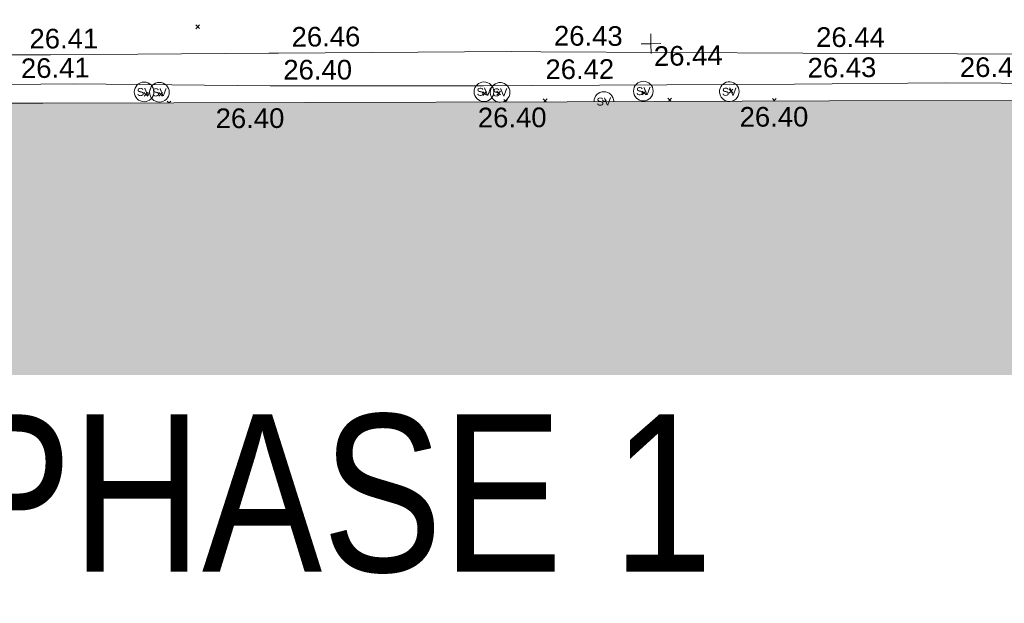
# Model space of a CAD drawing. Header units: millimetres. Extents: x -290717 to 520720, y -88450 to 287762.
# Tile 221 of 256: x 35741 to 54517, y 4744 to 15873. Entities that reach past the tile are written whole.
import ezdxf

# ---------------------------------------------------------------- set-up
doc = ezdxf.new("R2010")
doc.units = ezdxf.units.MM
doc.linetypes.add('IMPORT-UG_ELEC_STREET LIGHTING_QLB2 _2_', pattern=[2700, 1500, -300.0000000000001, 0, -250, 150, -300.0000000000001, 0, -200])
for name, color, linetype, lineweight, true_color in [('00_TOPO_SERV_STOP_VALVE', 7, 'Continuous', 9, 0x666666), ('00_UAV_BUILDING_OUTLINE', 5, 'Continuous', 9, 0x0000ff), ('00_UAV_FOOTPATH', 7, 'Continuous', 9, 0xa50000), ('00_UAV_LEVEL_SPOT', 7, 'Continuous', 9, 0x666666), ('12333-PUM-2D-U-0001-C01 - Rev2_REVIT IMPORT_dwg', 7, 'Continuous', 9, 0x767676), ('A_RHA_Line', 7, 'Continuous', 9, 0x00a600)]:
    doc.layers.add(name, color=color, linetype=linetype, lineweight=lineweight, true_color=true_color)
for name, color, linetype, lineweight in [('00_UAV_SURFACE', 7, 'Continuous', 9), ('A_RHA_Detail', 7, 'Continuous', 9), ('A_RHA_Text', 7, 'Continuous', 9), ('GEN-TEXT', 7, 'Continuous', 9)]:
    doc.layers.add(name, color=color, linetype=linetype, lineweight=lineweight)
doc.styles.add('Arial Narrow', font='ARIALN.TTF', dxfattribs={"height": 3000})
doc.styles.add('Swis721 Lt BT', font='swissl.ttf', dxfattribs={"height": 399.9999999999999})
doc.styles.add('Swis721 Lt BT_2', font='swissl.ttf', dxfattribs={"height": 375})

# ---------------------------------------------------------------- blocks, each defined once
blk = doc.blocks.new('12333-PUM-2D-U-0001-C01 - Rev2_REVIT IMPORT_dwg_MSL_Sluice_Valve_SYM-2077246-Site Location Plan Existing')
at = {"layer": '00_TOPO_SERV_STOP_VALVE', "color": 254, "true_color": 0xcccccc}
blk.add_circle((0, 0), 500.0000000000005, dxfattribs=at)
at = {"layer": '00_TOPO_SERV_STOP_VALVE', "insert": (0, 198.9876086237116), "char_height": 399.9999999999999, "width": 785.1100955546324, "attachment_point": 2, "line_spacing_factor": 1.005061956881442, "style": 'Swis721 Lt BT'}
blk.add_mtext('SV', dxfattribs=at)
blk = doc.blocks.new('12333-PUM-2D-U-0001-C01 - Rev2_REVIT IMPORT_dwg_MSL_Sluice_Valve_SYM-V116-Site Location Plan Existing')
at = {"layer": '00_TOPO_SERV_STOP_VALVE', "color": 254, "true_color": 0xcccccc}
for radius, start, end in [(500.0000000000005, 359.9999999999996, 256.14711822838), (499.9999999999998, 259.7179067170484, 359.9999999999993)]:
    blk.add_arc((0, 0), radius, start, end, dxfattribs=at)
at = {"layer": '00_TOPO_SERV_STOP_VALVE', "insert": (0, 198.9876086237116), "char_height": 399.9999999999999, "width": 785.1100955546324, "attachment_point": 2, "line_spacing_factor": 1.005061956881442, "style": 'Swis721 Lt BT'}
blk.add_mtext('SV', dxfattribs=at)
blk = doc.blocks.new('12333-PUM-2D-U-0001-C01 - Rev2_REVIT IMPORT_dwg_MSL_Sluice_Valve_SYM-V117-Site Location Plan Existing')
at = {"layer": '00_TOPO_SERV_STOP_VALVE', "color": 254, "true_color": 0xcccccc}
blk.add_arc((0, 0), 500.0000000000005, 359.9999999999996, 179.6071051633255, dxfattribs=at)
at = {"layer": '00_TOPO_SERV_STOP_VALVE', "insert": (0, 198.9876086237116), "char_height": 399.9999999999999, "width": 785.1100955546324, "attachment_point": 2, "line_spacing_factor": 1.005061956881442, "style": 'Swis721 Lt BT'}
blk.add_mtext('SV', dxfattribs=at)
blk = doc.blocks.new('12333-PUM-2D-U-0001-C01 - Rev2_REVIT IMPORT_dwg_MSL_Sluice_Valve_SYM-V118-Site Location Plan Existing')
at = {"layer": '00_TOPO_SERV_STOP_VALVE', "color": 254, "true_color": 0xcccccc}
for radius, start, end in [(500.0000000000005, 359.9999999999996, 256.4393625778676), (499.9999999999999, 258.962142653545, 359.9999999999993)]:
    blk.add_arc((0, 0), radius, start, end, dxfattribs=at)
at = {"layer": '00_TOPO_SERV_STOP_VALVE', "insert": (0, 198.9876086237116), "char_height": 399.9999999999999, "width": 785.1100955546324, "attachment_point": 2, "line_spacing_factor": 1.005061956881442, "style": 'Swis721 Lt BT'}
blk.add_mtext('SV', dxfattribs=at)
blk = doc.blocks.new('12333-PUM-2D-U-0001-C01 - Rev2_REVIT IMPORT_dwg_UAV-2077255-Site Location Plan Existing')
at = {"layer": '00_UAV_LEVEL_SPOT', "color": 254, "true_color": 0xcccccc, "flags": 128}
for points in [[(0, -500.0000000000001), (0, 0), (-500.0000000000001, 0)], [(500.0000000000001, 0), (0, 0), (0, 500.0000000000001)]]:
    blk.add_lwpolyline(points, dxfattribs=at)
blk = doc.blocks.new('12333-PUM-2D-U-0001-C01 - Rev2_REVIT IMPORT_dwg_MGS62954_T2_Galway_ITM_3d_Rev1-2077680-Site Location Plan Existing')
at = {"layer": '00_UAV_FOOTPATH', "color": 254, "true_color": 0xcccccc, "flags": 128}
blk.add_lwpolyline([(533921222.3060001, 725571818.3955001), (533921172.3060001, 725570290.3955), (533922899.7108896, 725570250.1990128), (533924481.3060001, 725570213.3955001), (533927898.799366, 725570156.1624292), (533928004.3060001, 725570154.3955002), (533930651.3060001, 725570110.3955001), (533932898.2139967, 725570081.0854557), (533934484.3060001, 725570060.3955), (533937897.4590891, 725569999.8815818), (533938545.3060001, 725569988.3955001), (533942708.306, 725569948.3955001), (533942896.9433776, 725569946.2809256), (533947333.0375, 725569896.5535002), (533947896.4547476, 725569883.810058), (533952895.1723555, 725569770.7484359), (533953788.0375001, 725569750.5535), (533957893.9984466, 725569664.3986045)], dxfattribs=at)
at = {"layer": '00_UAV_SURFACE', "color": 254, "true_color": 0xcccccc, "flags": 128}
blk.add_lwpolyline([(533920670.0375, 725572294.5535), (533920608.0375, 725569679.5535), (533922730.4569498, 725569652.5163096), (533924376.0375, 725569631.5535002), (533927729.6654317, 725569579.599543), (533928249.0375, 725569571.5535), (533931357.0375, 725569487.5535), (533932728.3602239, 725569474.5051191), (533935771.0375, 725569445.5535), (533937728.081322, 725569434.5623024), (533938976.0375001, 725569427.5535002), (533942726.5601292, 725569324.6367842), (533942766.0375, 725569323.5535), (533946795.0375, 725569255.5535), (533947725.8653781, 725569243.6622958), (533951570.0375, 725569194.5535002), (533952725.4741856, 725569184.5336082), (533955606.0375001, 725569159.5535), (533957724.4249581, 725569108.4037257)], dxfattribs=at)
at = {"xscale": 0.375, "yscale": 0.375, "zscale": 0.375}
for name, p in [('12333-PUM-2D-U-0001-C01 - Rev2_REVIT IMPORT_dwg_UAV-2077255-Site Location Plan Existing', (533950000.0000001, 725570000)), ('12333-PUM-2D-U-0001-C01 - Rev2_REVIT IMPORT_dwg_MSL_Sluice_Valve_SYM-2077246-Site Location Plan Existing', (533940321.198, 725569250.7465)), ('12333-PUM-2D-U-0001-C01 - Rev2_REVIT IMPORT_dwg_MSL_Sluice_Valve_SYM-2077246-Site Location Plan Existing', (533940613.1980001, 725569238.7465)), ('12333-PUM-2D-U-0001-C01 - Rev2_REVIT IMPORT_dwg_MSL_Sluice_Valve_SYM-2077246-Site Location Plan Existing', (533946800.1980001, 725569140.7465001)), ('12333-PUM-2D-U-0001-C01 - Rev2_REVIT IMPORT_dwg_MSL_Sluice_Valve_SYM-V116-Site Location Plan Existing', (533947107.1980001, 725569123.7465)), ('12333-PUM-2D-U-0001-C01 - Rev2_REVIT IMPORT_dwg_MSL_Sluice_Valve_SYM-2077246-Site Location Plan Existing', (533949839.198, 725569099.7465001)), ('12333-PUM-2D-U-0001-C01 - Rev2_REVIT IMPORT_dwg_MSL_Sluice_Valve_SYM-V118-Site Location Plan Existing', (533951478.198, 725569060.7465001)), ('12333-PUM-2D-U-0001-C01 - Rev2_REVIT IMPORT_dwg_MSL_Sluice_Valve_SYM-V117-Site Location Plan Existing', (533949083.1980001, 725568914.7465001))]:
    blk.add_blockref(name, p, dxfattribs=at)
at = {"layer": '00_UAV_BUILDING_OUTLINE', "color": 251, "true_color": 0x666666, "char_height": 375, "width": 1495.902363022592, "attachment_point": 1, "line_spacing_factor": 1.005061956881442, "style": 'Swis721 Lt BT_2'}
for insert, rotation in [((533941678.0834648, 725568910.9926816), 359.1668258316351), ((533946677.5546013, 725568838.2870848), 359.16682582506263), ((533951668.9823644, 725568764.2773807), 359.16682583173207)]:
    blk.add_mtext('26.40', dxfattribs=dict(at, insert=insert, rotation=rotation))
at = {"layer": '00_UAV_FOOTPATH', "color": 251, "true_color": 0x666666, "char_height": 375, "width": 1495.902363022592, "attachment_point": 1, "line_spacing_factor": 1.005061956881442, "style": 'Swis721 Lt BT_2'}
for s, insert, rotation in [('26.41', (533938154.794955, 725570491.3392266), 359.14804533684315), ('26.46', (533943152.4787143, 725570438.6771652), 359.3577565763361), ('26.43', (533948157.5891259, 725570373.2599545), 358.7042977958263), ('26.44', (533953156.2212072, 725570260.2439535), 358.71430922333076)]:
    blk.add_mtext(s, dxfattribs=dict(at, insert=insert, rotation=rotation))
at = {"layer": '00_UAV_LEVEL_SPOT', "insert": (533950051.8765643, 725569949.1441548), "char_height": 375, "width": 1495.902363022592, "attachment_point": 1, "line_spacing_factor": 1.005061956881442, "style": 'Swis721 Lt BT_2'}
blk.add_mtext('26.44', dxfattribs=at)
at = {"layer": '00_UAV_SURFACE', "color": 251, "true_color": 0x666666, "char_height": 375, "width": 1495.902363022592, "attachment_point": 1, "line_spacing_factor": 1.005061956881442, "style": 'Swis721 Lt BT_2'}
for s, insert, rotation in [('26.41', (533937980.8586562, 725569928.3800664), 359.6782174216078), ('26.40', (533942985.0863176, 725569815.4693162), 359.00918529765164), ('26.42', (533947982.1709583, 725569735.658042), 359.26809372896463), ('26.43', (533952979.7592319, 725569677.5766892), 359.50314617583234), ('26.42', (533955885.8376176, 725569638.6135099), 359.03358234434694)]:
    blk.add_mtext(s, dxfattribs=dict(at, insert=insert, rotation=rotation))
blk = doc.blocks.new('12333-PUM-2D-U-0001-C01 - Rev2_REVIT IMPORT_dwg-1620468-Site Location Plan Existing')
at = {"layer": 'GEN-TEXT', "color": 253, "true_color": 0xaaaaaa}
for p, q in [((300249.9948138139, -45415.71151767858), (300320.705491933, -45345.00083955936)), ((300320.705491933, -45415.71151767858), (300249.9948138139, -45345.00083955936)), ((299237.9948138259, -46687.71151767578), (299308.7054919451, -46617.00083955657)), ((299308.7054919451, -46687.71151767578), (299237.9948138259, -46617.00083955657)), ((299519.9948138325, -46691.71151774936), (299590.7054919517, -46621.00083963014)), ((299590.7054919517, -46691.71151774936), (299519.9948138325, -46621.00083963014)), ((305697.9948137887, -46782.71151776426), (305768.7054919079, -46712.00083964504)), ((305768.7054919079, -46782.71151776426), (305697.9948137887, -46712.00083964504)), ((305963.9948138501, -46780.71151766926), (306034.7054919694, -46710.00083955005)), ((306034.7054919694, -46780.71151766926), (305963.9948138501, -46710.00083955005)), ((310395.99481388, -46819.71151777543), (310466.7054919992, -46749.00083965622)), ((310466.7054919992, -46819.71151777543), (310395.99481388, -46749.00083965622)), ((299707.1659068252, -46820.17193261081), (299675.9948137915, -46789.00083957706)), ((299715.4144432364, -46820.29188825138), (299746.7054919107, -46789.00083957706)), ((306142.7564969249, -46913.7625226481), (306095.9948138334, -46867.00083955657)), ((306120.2708104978, -46913.43552101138), (306166.7054919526, -46867.00083955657)), ((306903.824447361, -46924.83047320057), (306849.9948137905, -46871.00083963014)), ((306867.4054868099, -46924.30084473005), (306920.7054919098, -46871.00083963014)), ((308009.9098689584, -46940.91589471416), (307979.9948137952, -46911.00083955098)), ((308020.634472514, -46941.07185895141), (308050.7054919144, -46911.00083955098)), ((308738.9948138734, -46824.7115177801), (308809.7054919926, -46754.00083966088)), ((308809.7054919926, -46824.7115177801), (308738.9948138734, -46754.00083966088)), ((309286.4745114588, -46959.48053718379), (309223.9948138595, -46897.00083958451)), ((309233.0034063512, -46958.702925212), (309294.7054919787, -46897.00083958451)), ((311266.2659402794, -46988.27196600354), (311216.9948138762, -46939.00083960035)), ((311238.8333089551, -46987.87302264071), (311287.7054919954, -46939.00083960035))]:
    blk.add_line(p, q, dxfattribs=at)
blk.add_blockref('12333-PUM-2D-U-0001-C01 - Rev2_REVIT IMPORT_dwg_MGS62954_T2_Galway_ITM_3d_Rev1-2077680-Site Location Plan Existing', (-533641079.6498471, -725615854.3561786))

msp = doc.modelspace()

# ---------------------------------------------------------------- hatches: boundary and pattern name
at = {"layer": 'A_RHA_Detail', "true_color": 0xc0c0c0}
h = msp.add_hatch(color=9, dxfattribs=at)
h.paths.add_polyline_path([(-80880.60083898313, -68502.79057078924), (-80400.86592458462, -68483.4150911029), (-80400.86592458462, -62984.64684182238), (-24474.85765180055, -63009.32043784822), (-24456.14471274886, -50840.30023854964), (-36622.55041054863, -50831.65104346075), (-36622.5504104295, -44228.57792609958), (-50959.05265825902, -44213.68205212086), (-50959.05265825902, -42573.78171509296), (-54563.93258049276, -42571.21897729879), (-54565.69773355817, -45054.17447471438), (-92408.82109324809, -45027.27149617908), (-92411.78875845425, -49201.74309219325), (-100061.9988811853, -49201.74309219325), (-100052.221444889, -64852.82557835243), (-86120.90825231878, -64852.82557835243), (-86092.16626519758, -62957.90041523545), (-84861.10047611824, -62957.90041520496), (-84854.79054275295, -68240.10973718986), (-80870.60226895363, -68240.10973718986)])
h.paths.add_polyline_path([(-137238.9269955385, -68461.93840922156), (-132719.7426408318, -68433.06336920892), (-132847.0731201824, -62850.0428228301), (-130454.6837966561, -62916.63108081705), (-130498.2830220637, -61355.8539363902), (-117581.136331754, -61423.42893434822), (-117492.3908565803, -49183.91309186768), (-125136.5200282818, -49178.47881939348), (-125133.5727033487, -45032.61887132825), (-163007.1824077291, -45005.69421944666), (-163007.1824077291, -44090.29634113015), (-163123.8521375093, -44090.21339942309), (-163122.6389897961, -42383.751842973), (-166563.8543420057, -42383.75184295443), (-166565.0349082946, -44044.3982420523), (-193158.4656786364, -44025.49275802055), (-193195.152889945, -62863.6565097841), (-137269.7106414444, -62916.63108078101), (-137254.3708868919, -65679.90523788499)])
h.paths.add_polyline_path([(120310.9497607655, -32334.2823016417), (120312.4652266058, -31610.73011961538), (133451.2244789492, -31638.24899384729), (133469.2230092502, -19717.98315777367), (121295.7536929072, -19692.48606427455), (121319.8434528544, -8190.941560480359), (112277.0825929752, -8172.001674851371), (112263.1769726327, -14811.12345451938), (78285.85310969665, -14739.95861435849), (78292.82277619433, -8167.077575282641), (76545.55099677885, -8163.40371230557), (69355.76844230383, -8152.931592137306), (69353.66597202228, -9156.746357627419), (68372.60878942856, -9154.691552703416), (68372.60878942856, -13705.52853212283), (69333.72334743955, -13707.54156767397), (69325.07112544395, -16249.53369225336), (66623.4489111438, -16249.53369225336), (66619.79243932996, -17995.29925522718), (65989.07757491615, -17995.29925522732), (65985.44262769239, -19730.78799479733), (57152.23993372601, -19712.28702423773), (57127.42535098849, -31559.89461998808), (70277.87165423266, -31587.43801817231), (70277.87165428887, -32271.74147154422), (78263.96947906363, -32285.12944888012), (78266.62669288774, -31019.79372153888), (112335.8856506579, -31091.15111856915), (112335.8856506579, -32317.57330550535), (119781.4233959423, -32333.17321910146)])
h.paths.add_polyline_path([(7503.71740934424, -1791.43926322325), (15482.43097389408, -674.0213230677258), (15484.0826184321, 148.1327206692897), (56188.28042539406, 205.5276654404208), (56155.8432600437, 14338.31663138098), (18016.62665932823, 14236.4814953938), (17967.9025208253, 34313.18372075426), (21727.10644861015, 34324.06926249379), (21708.9097307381, 40608.10218319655), (18009.66447156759, 40608.10218325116), (17995.54603703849, 45483.75063445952), (9770.084212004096, 45420.63294734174), (3966.216019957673, 45443.14492469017), (3984.771235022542, 14176.56786831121), (1023.062455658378, 14176.56786840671), (-276.5134647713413, 14190.52623465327), (-231.6790044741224, 5976.811441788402), (-226.4491536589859, 193.7444677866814), (1220.250839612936, 179.5999159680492), (7477.609307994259, 143.2867556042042), (7488.638446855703, -674.0213230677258)])
h.paths.add_polyline_path([(77755.59663317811, 53.47451145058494), (77729.51881611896, 1699.844979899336), (94464.47132486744, 1659.976083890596), (94606.37913471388, 17991.39023626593), (88810.41901146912, 18015.03260816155), (88799.89418497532, 14436.74271609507), (69413.88950349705, 14457.87738898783), (69377.35724448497, 99.62816357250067), (70760.85642036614, 92.0068082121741)])
h.paths.add_polyline_path([(61252.12079698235, 46453.95617369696), (105774.7348988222, 46472.68783510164), (105768.2642197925, 61852.61234310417), (92285.13876306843, 61852.61234310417), (92308.59670397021, 65784.30757142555), (96107.46680002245, 65767.6044524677), (96059.6808111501, 75209.20847378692), (101084.8427276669, 75071.88872768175), (104988.0046543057, 74765.36560410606), (108403.6894220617, 74363.84089439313), (112009.2703903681, 73787.25420864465), (115645.3524814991, 73049.69667210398), (116890.8108050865, 72761.69136255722), (120208.9929832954, 71893.18353872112), (120865.241739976, 71703.68487155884), (124135.6329505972, 70669.67317909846), (127435.6253142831, 69480.50055823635), (127820.4368655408, 69394.93141813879), (128274.3081769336, 69331.69585757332), (128731.879114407, 69306.66104520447), (129189.9401456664, 69320.00258265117), (129645.2782985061, 69371.62688830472), (130094.6997111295, 69461.17185607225), (130535.0520071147, 69588.00939078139), (130963.2464342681, 69751.2498188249), (131376.279516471, 69949.74812593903), (131771.254123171, 70182.11198906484), (132162.5575600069, 70460.54046602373), (132496.0921582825, 70741.69081117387), (132820.8713676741, 71064.98072578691), (133117.4593294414, 71414.31364276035), (133383.77568926, 71787.23923958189), (133616.5473239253, 72178.53728446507), (133817.1647262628, 72590.54524901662), (133982.6025969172, 73017.89547517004), (134111.7005086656, 73457.59040804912), (134203.5529320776, 73906.545904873), (134257.5155882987, 74361.61286220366), (134272.5462649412, 74819.59931534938), (134250.5259874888, 75277.29281749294), (134189.6227572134, 75731.48297750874), (134090.9274700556, 76178.98397761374), (133955.1324028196, 76616.65691996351), (133783.1900598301, 77041.4318434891), (133576.3064937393, 77450.3292564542), (133335.9328436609, 77840.48103831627), (133063.7551572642, 78209.15055536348), (132761.6825665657, 78553.75185442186), (132431.8338935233, 78871.86780505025), (132076.5227904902, 79161.26705200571), (131698.2415079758, 79419.91966864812), (131299.6434187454, 79646.01139199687), (131093.5942456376, 79746.34209763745), (132146.0467355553, 83110.22226149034), (122787.763295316, 86282.54285521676), (121604.3555410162, 82800.35918872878), (117095.9864226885, 83870.84033788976), (116841.9598400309, 83526.35449576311), (116120.5435466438, 91221.9361197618), (110237.7341284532, 91274.27491024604), (110194.3680786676, 90435.39030217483), (104988.0046543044, 90486.49901569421), (104973.2761846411, 94309.82427956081), (103746.1314668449, 94309.82427962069), (103839.9937121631, 122852.1474272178), (96365.09202303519, 122931.9599471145), (96350.3400238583, 123952.416858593), (104555.5505249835, 123902.1925258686), (104607.3234457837, 120248.5396157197), (125502.5015002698, 120134.193340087), (125662.0200253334, 137657.3796883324), (114479.5865733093, 137699.2256881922), (114382.3062641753, 129149.9458158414), (104644.1590035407, 129187.997507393), (104577.9931702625, 126217.3903165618), (101184.4926405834, 126159.1566967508), (101264.6166812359, 135959.2655565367), (89967.23177303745, 135988.8856164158), (89927.63362986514, 125823.6463181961), (93630.53562299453, 125840.7948842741), (93580.6568888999, 122931.9599471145), (88697.38835373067, 122904.7310127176), (88679.38989541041, 95739.0914377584), (86378.25848993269, 95739.0914377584), (86378.18187189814, 96178.10083375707), (83279.5074328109, 96200.92083330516), (83273.62493422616, 95735.74732136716), (70169.67509616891, 95733.22421950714), (70166.2684274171, 96272.07409350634), (66674.99731291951, 96257.14073659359), (66654.74538556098, 95755.71092140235), (65784.77231076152, 95755.71092140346), (65887.65094981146, 117470.6305650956), (53473.34271625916, 117487.9046429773), (53434.44066306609, 98570.4634906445), (40649.41626913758, 98570.46349066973), (40610.16711556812, 94406.01479082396), (38853.82372865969, 94410.36303444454), (38848.65589191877, 89463.65332732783), (40612.46601909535, 89518.45976927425), (40665.38257359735, 86257.73741131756), (38372.19584673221, 86305.7230928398), (38369.79373532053, 76901.0507917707), (50937.95125076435, 76944.40198877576), (50922.88567283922, 74598.78180893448), (56484.90611318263, 74588.85093774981), (56484.9061131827, 75194.85181998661), (92465.40372273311, 75233.02581663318), (92645.92783659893, 71766.64845097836), (89810.5550181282, 69362.83965827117), (85313.16173971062, 69360.94750424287), (85313.16173971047, 66907.40508090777), (75210.14498260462, 66903.15451592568), (75210.14498260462, 63815.70944554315), (70819.40014306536, 63815.70999204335), (70819.21601502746, 64253.35708063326), (69456.8341568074, 64253.35708063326), (69455.71957374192, 66901.99623168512), (61303.3285675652, 66898.56680686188), (61304.56054652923, 63970.32021231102), (70500.41048205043, 63970.32021223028), (70500.40885431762, 61852.59006210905), (61245.64388480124, 61848.69637492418), (61252.12079698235, 46455.07044720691)])
h.paths.add_polyline_path([(-17153.16561239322, 48569.32684293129), (-17153.16561227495, 60770.38083690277), (-29362.88357762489, 60774.7042869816), (-29362.88357762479, 67399.20394583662), (-43507.25361058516, 67405.01911302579), (-43488.53133082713, 69093.07334179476), (-45766.41866234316, 69109.32868391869), (-45794.34620035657, 67405.01911302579), (-47272.11273197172, 67404.21245453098), (-47272.44887636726, 66454.91798912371), (-86004.56386335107, 66468.6329952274), (-86006.66970790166, 60521.58362724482), (-92662.8772251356, 60521.58362724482), (-92666.53762789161, 50184.35611936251), (-79752.016597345, 50179.78302554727), (-79752.016597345, 48591.49323813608), (-17157.71631240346, 48569.32845421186)])
h.paths.add_polyline_path([(-201056.4185879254, 48628.75479108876), (-138377.9751621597, 48634.64535782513), (-138377.9751621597, 50133.28202330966), (-125467.710581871, 50134.49533928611), (-125468.6909603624, 60566.19036866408), (-132186.8595615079, 60565.86652591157), (-132187.4203588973, 66533.01978768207), (-170643.3098734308, 66805.61809689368), (-170643.3098732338, 67738.78475851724), (-200340.0100486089, 67488.93693767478), (-200348.7175167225, 60827.7802510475), (-201057.5650552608, 60827.71357562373), (-201056.6510294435, 51102.0431337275)])
h.paths.add_polyline_path([(-240051.5126725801, 54769.1949116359), (-239444.4902595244, 54811.10754483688), (-239186.5396225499, 54841.92927608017), (-238764.8191578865, 54940.98166103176), (-238382.4735933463, 55122.46891391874), (-237990.3402229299, 55354.87497237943), (-237269.2031026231, 55936.21514997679), (-237030.2712443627, 56228.66101920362), (-236793.0039600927, 56569.31473977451), (-236554.5880579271, 57004.26389721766), (-236432.7219585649, 57267.46508911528), (-236300.0815274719, 57753.26239002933), (-236250.7285154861, 58017.17885687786), (-236235.6490610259, 58516.21786795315), (-236233.2538430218, 58987.85640057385), (-236213.702979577, 59823.48083772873), (-236363.8287856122, 59820.8603820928), (-236634.0279869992, 60698.06075831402), (-236391.9547756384, 61432.1972634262), (-236225.4740089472, 61435.10319604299), (-236201.6036570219, 62637.68779599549), (-232563.5271750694, 62639.28734435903), (-232563.5271750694, 63049.03842407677), (-232732.1945866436, 63049.15302221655), (-232860.1521278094, 63457.9589027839), (-232731.6068089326, 63914.24862701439), (-232560.8209657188, 63914.24862701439), (-232521.9864006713, 70597.99604498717), (-240628.6947850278, 70598.85496274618), (-240629.7923196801, 72350.98321581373), (-246412.6011213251, 72347.36085937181), (-246412.6011213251, 70616.45923939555), (-254449.5805725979, 70618.60952619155), (-254454.637144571, 70754.06491724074), (-254469.7140363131, 73191.6627625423), (-263883.2532625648, 73267.83063692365), (-263902.4181505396, 68260.74348557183), (-263714.8217520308, 68259.82096576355), (-263552.9672900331, 67819.6543439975), (-263719.0883117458, 67392.20684197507), (-263913.629869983, 67392.20684288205), (-263956.7001914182, 58633.76423459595), (-260181.1963171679, 58611.22607638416), (-260192.3146984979, 56354.25111578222), (-257184.684388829, 56339.46086010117), (-257213.4419958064, 57092.93866025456), (-257338.5163846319, 57093.27331227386), (-257471.0109295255, 57531.7457231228), (-257338.5163845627, 58062.22513700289), (-257203.4956297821, 58064.06881293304), (-257173.5751889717, 58598.54056827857), (-256478.2273617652, 58575.27357918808), (-256478.2273617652, 58788.51859477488), (-256013.0091299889, 58911.92701537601), (-255397.0786589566, 58780.99767608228), (-255397.0786664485, 58595.98242230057), (-243809.8853614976, 58585.92793205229), (-243805.3570672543, 58352.04527760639), (-243740.9394682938, 57884.52572396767), (-243619.083060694, 57421.84877501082), (-243424.3877541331, 56943.65915328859), (-243247.1437899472, 56608.24157716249), (-243003.0710577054, 56249.99021479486), (-242732.2093200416, 55932.75703086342), (-242371.7230179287, 55603.12658814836), (-242141.2551255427, 55424.88676771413), (-241804.9643038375, 55216.88439829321), (-241529.464082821, 55077.02869058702), (-241100.6275144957, 54917.18295005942), (-240836.2134980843, 54840.82833179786), (-240453.4486196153, 54788.6078413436), (-240203.3756532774, 54776.52967577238)])
h.paths.add_polyline_path([(40276.69022620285, 59895.3641775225), (40328.62676026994, 69196.9439153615), (36588.99968782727, 69217.82459101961), (36619.46637569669, 74674.25962431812), (32264.36460075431, 74687.02318924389), (32233.48293864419, 69156.26826309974), (11916.69390488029, 69269.70959690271), (11966.66200108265, 78218.75165977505), (29087.50901742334, 78123.15526811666), (29143.44567202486, 88141.13700481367), (15719.34879623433, 88216.09212957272), (15732.60379610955, 90589.99788900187), (4594.294101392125, 90652.19003492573), (4525.129359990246, 78265.12250452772), (10096.76365550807, 78234.01258734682), (10077.43887221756, 74773.03821913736), (4547.641142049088, 74803.91453678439), (4465.579974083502, 60107.16002351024), (19125.89094757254, 60025.30234268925), (19139.86249371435, 62527.53804648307), (31738.59196305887, 62457.19146407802), (31724.55430855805, 59943.11609818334), (38369.79364222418, 59906.01157297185)])
h.paths.add_polyline_path([(-246083.0241259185, 72334.29150213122), (-246083.0594797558, 72334.30275087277), (-246208.2905500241, 72334.29150213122)])
h.paths.add_polyline_path([(-114575.3004830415, 112178.0758696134), (-114575.3246436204, 112178.0758696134), (-114707.2752166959, 115801.5811617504)])
h.paths.add_polyline_path([(-154699.9178766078, 101760.4080976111), (-114382.0503338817, 101776.0542915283), (-114382.0503338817, 106926.936016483), (-113755.641395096, 106927.1791078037), (-113757.5507412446, 111847.2721532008), (-114431.6837526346, 111847.2721532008), (-114431.8098651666, 112178.075869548), (-114575.3004830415, 112178.0758696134), (-114578.9984943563, 121707.2390834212), (-123056.9849702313, 121707.2390834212), (-123068.8201032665, 156452.7036899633), (-119381.2340625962, 156454.1347343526), (-119381.2340625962, 160165.8603541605), (-115501.031452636, 160167.3661472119), (-115503.3750945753, 166206.5793118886), (-132411.7987151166, 166599.6604729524), (-132411.8243306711, 166665.6603411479), (-135275.0124468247, 166664.5489553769), (-135275.0124468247, 166628.1883102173), (-135911.3205077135, 166628.1944503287), (-135911.3479256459, 166352.1604668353), (-152521.1633846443, 166345.7145607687), (-152518.3680955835, 159142.6836790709), (-150699.3133726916, 159117.9265656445), (-150755.6690356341, 122560.6912032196), (-151059.2005266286, 122560.6912032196), (-151061.0981347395, 121302.4374931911), (-154138.3148337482, 121372.6012653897), (-154138.3148337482, 121865.183451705), (-154704.3888425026, 121867.2611370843), (-154688.5451973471, 119352.3937021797), (-154745.5933227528, 119352.3715636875), (-154745.5763474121, 118722.1532660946), (-160794.1544526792, 118748.744283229), (-160794.1544527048, 119410.5425977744), (-163852.1622693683, 119422.408321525), (-163855.0715294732, 118762.2003111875), (-167568.6765459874, 118778.5256058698), (-166634.6619849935, 124395.1277019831), (-166843.6206842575, 124471.2090400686), (-167568.6765459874, 124707.6250904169), (-168028.2173235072, 124841.3808643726), (-168630.5006276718, 124991.3056740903), (-169238.2056070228, 125117.4693074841), (-169850.3952285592, 125219.6772877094), (-170466.1255403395, 125297.7720169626), (-171089.1102599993, 125351.8553033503), (-171704.4065937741, 125381.1774254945), (-172325.0479971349, 125386.3595015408), (-172782.2248668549, 125374.5832363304), (-173401.7764236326, 125337.4554476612), (-174019.3926983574, 125276.0328036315), (-174634.1213722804, 125190.4100127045), (-175245.0145766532, 125080.7190996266), (-176047.1958093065, 124895.7675261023), (-176665.4852587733, 124724.7228134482), (-177045.3001228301, 124609.1129151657), (-177631.5127793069, 124405.2077276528), (-176665.4852586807, 118818.5158793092), (-177558.9402083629, 118822.4435769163), (-177662.2853368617, 125263.4341236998), (-176365.3912352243, 126542.9270807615), (-159462.2970490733, 126319.9103917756), (-157057.7396790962, 128609.0850976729), (-157060.6673204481, 136153.1661957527), (-158638.8016610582, 137740.2441626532), (-159352.3735831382, 137740.2441626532), (-161634.4140635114, 140201.1078539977), (-168727.9404946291, 140256.8191147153), (-171035.0401162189, 137942.884730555), (-174184.1459014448, 137942.884730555), (-176460.1168228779, 140292.2858551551), (-177341.68569345, 140292.285855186), (-177341.7114445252, 140358.4281613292), (-183428.5803825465, 140356.0660244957), (-185921.6385984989, 137917.4639097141), (-185921.6385985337, 131757.309115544), (-186906.8767412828, 131756.9267734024), (-187725.3914540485, 130809.9989183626), (-187724.0588902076, 127376.1828149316), (-186481.0281350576, 126304.557648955), (-186479.4846755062, 122327.2959175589), (-185176.2828158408, 121059.4673825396), (-180304.1129154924, 121059.4673825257), (-180304.1136492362, 118802.0484409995), (-193555.3706955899, 118802.0484409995), (-193555.3686998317, 133117.8341649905), (-192593.6442938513, 133118.2073819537), (-192593.6442938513, 134200.8158367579), (-192224.6284783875, 134200.9592041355), (-192225.5653014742, 136615.0101267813), (-192595.0012461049, 136615.0101267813), (-192595.4357332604, 137734.4745166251), (-193589.2709668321, 137734.4746851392), (-193589.2685988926, 147474.5705834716), (-193163.2062206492, 147492.8644728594), (-192606.8095195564, 147551.4951472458), (-192359.9383250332, 147589.5931622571), (-192199.8207947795, 147616.5827293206), (-191882.7548926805, 147682.9245600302), (-191568.5380071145, 147761.6632019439), (-191020.2573150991, 147932.4221712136), (-190950.5841382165, 147955.8263236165), (-190647.7999969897, 148070.951423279), (-190349.769078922, 148197.8750093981), (-190056.9509284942, 148336.4013817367), (-189769.7970512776, 148486.316942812), (-189375.4954991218, 148717.2624196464), (-189132.9060261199, 148873.2749095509), (-188867.5421091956, 149059.0543930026), (-188609.6764469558, 149255.1087866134), (-188354.9814056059, 149465.3525772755), (-188079.6339208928, 149713.8792482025), (-187884.9836199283, 149901.8220103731), (-187538.2510284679, 150274.4802367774), (-187446.2998447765, 150378.396083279), (-187241.3270201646, 150629.2310214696), (-187046.3599558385, 150887.9197697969), (-186861.699277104, 151154.0634500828), (-186546.1373636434, 151669.8298752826), (-186524.4196769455, 151707.063245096), (-163675.289831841, 151669.8298752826), (-163687.5843044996, 148134.0767945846), (-157303.6541541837, 148136.4921063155), (-157303.6541541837, 155759.9150161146), (-157557.4317586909, 155765.0384228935), (-157555.9168973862, 166678.0466575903), (-187009.2021991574, 166699.7464767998), (-187013.0952111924, 162054.4009359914), (-188707.1775469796, 162044.5925187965), (-188705.9961893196, 155021.5333641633), (-188737.9999316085, 154650.5326603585), (-188799.0133970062, 154283.1866125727), (-188857.2045401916, 154035.4341107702), (-188966.1106131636, 153679.3368924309), (-189102.6200311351, 153332.8820747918), (-189265.8911677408, 152998.2056672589), (-189454.9174010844, 152677.3710606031), (-189645.2484685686, 152421.322012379), (-189916.9563410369, 152104.2450531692), (-190212.7041973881, 151809.4634871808), (-190530.6686598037, 151538.7947475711), (-190868.889367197, 151293.9075915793), (-191225.2810786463, 151076.3118324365), (-191597.6465194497, 150887.3490190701), (-192092.8415776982, 150682.5621956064), (-192485.2937347, 150569.6612301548), (-192903.8930807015, 150482.2408890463), (-193187.215491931, 150440.8868273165), (-193594.1866364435, 150407.1257787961), (-193594.5953882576, 151459.989522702), (-205369.2399268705, 151455.4201248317), (-205354.452352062, 113350.0822379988), (-207187.1580384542, 113349.3709450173), (-207184.3024929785, 105991.0636522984), (-205312.8709512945, 105991.0636522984), (-205311.2365670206, 101769.6553082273), (-175488.645120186, 101781.2285901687), (-175488.645120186, 110889.6985621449), (-154703.462766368, 110897.5679794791), (-154700.5193329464, 103310.2697088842)])
h.paths.add_polyline_path([(193735.9435692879, 113047.8274775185), (208865.0938716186, 114991.026643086), (208976.1154122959, 114126.6471161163), (216447.8967330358, 115086.3281915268), (216038.7305308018, 118271.970241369), (232648.5073383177, 120405.3421627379), (233425.9936153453, 114352.0734369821), (240632.2017567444, 115277.6440986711), (239854.8412683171, 121329.9334728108), (256406.8682407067, 123455.8879629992), (257091.7572256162, 118089.1198988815), (264572.287122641, 119040.8180953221), (261877.8350554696, 138524.7609215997), (259178.7147038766, 138221.6086023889), (259197.3483654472, 137439.0084132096), (254686.1480587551, 136897.0007613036), (255412.6810205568, 131314.8303174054), (240852.7447965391, 129522.4514055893), (239771.0426540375, 137918.8519126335), (240649.582243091, 138010.1984551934), (240062.3063116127, 142776.6750342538), (239165.7694641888, 142685.0143484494), (237630.9646614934, 151018.3171733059), (266172.8791088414, 154560.7889781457), (271297.187694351, 142612.4006970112), (276531.7397502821, 144861.0987145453), (274941.5029779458, 148527.903728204), (302074.530765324, 160134.9084326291), (300215.9323773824, 164320.1841173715), (301528.161327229, 164907.0997990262), (300405.1237791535, 167477.8916353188), (299016.6944531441, 166945.7181825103), (295626.7488506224, 174518.7544287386), (294333.0289184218, 177537.1551681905), (287288.847594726, 174518.7544287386), (289427.6893504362, 169661.0163464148), (272956.7816584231, 162557.1203578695), (271943.2187786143, 164897.4305293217), (267016.3118217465, 162764.0369715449), (268502.3094164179, 159357.043014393), (265200.4029571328, 157946.4096681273), (226856.4166955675, 153146.7821791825), (227510.3041274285, 148852.0205335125), (228280.9873164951, 141179.0007484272), (227302.3544112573, 141050.2812999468), (227895.3788231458, 136433.1758633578), (228748.5501749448, 136523.8855003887), (229602.307730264, 128023.7667641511), (217691.2359889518, 126493.8999679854), (217642.3600127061, 126874.4332670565), (215138.5007311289, 126552.8357430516), (215194.9980427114, 126112.9650749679), (215015.6132225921, 126089.9247571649), (214840.967257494, 127449.6644606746), (192258.7012018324, 124549.1816390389), (193486.3576426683, 114991.026643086)])
h.paths.add_polyline_path([(-78076.24179098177, 117605.518872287), (-78076.23951907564, 117610.0871212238), (-78070.31812256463, 129485.733079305), (-74723.15926546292, 129478.3852560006), (-74723.15926546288, 125435.7860625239), (-48015.64546089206, 125380.0246061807), (-47996.55031653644, 135872.5822179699), (-61198.159180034, 135901.5630078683), (-74714.72264147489, 135923.5088764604), (-74723.62876031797, 131865.2975510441), (-78070.31812256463, 131872.6421692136), (-78062.97909490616, 149549.768943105), (-58292.26570494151, 149541.5607197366), (-58292.26570494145, 148946.2407608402), (-37707.70924049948, 148937.6946534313), (-37707.70924049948, 159740.0690313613), (-44148.26955758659, 159742.7429641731), (-44148.26955758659, 162961.3319175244), (-49829.95437586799, 162961.3319175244), (-49830.92144141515, 160632.0129326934), (-78494.0902662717, 160643.9130440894), (-78494.0902662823, 161615.1537737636), (-78739.22585210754, 161615.2555472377), (-78691.79195364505, 168187.9195488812), (-90844.5764503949, 168126.8149080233), (-90962.52567696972, 152686.7636278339), (-89064.97866810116, 152685.97582136), (-89079.54115383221, 117610.0871212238), (-78374.80210165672, 117605.6428258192)])
h.paths.add_polyline_path([(69254.82576126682, 129235.9722870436), (69259.97086178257, 136167.7892474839), (86068.0992678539, 136131.0235193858), (86008.66431381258, 164703.3084147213), (58789.63167882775, 164723.5115811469), (58789.63167882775, 170119.2062865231), (54460.16324890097, 170122.4198087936), (54457.21717773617, 166153.2792453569), (47042.21516498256, 166158.7829869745), (47041.10931533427, 164668.9097040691), (39173.27935198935, 164674.7495545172), (39172.83712618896, 164078.9539098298), (17014.87910992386, 164095.400525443), (17002.38841206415, 147267.1142245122), (12659.63471563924, 147267.1142245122), (12653.6008753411, 139137.9291796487), (17031.41608901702, 139134.6797717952), (17024.58791744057, 129935.3194463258), (39191.34773726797, 129918.8662983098), (39191.34773726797, 129258.2867272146), (69014.0340609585, 129236.1510132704)])
h.paths.add_polyline_path([(39265.62356917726, 139467.8223435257), (33050.91021530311, 139484.1586867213), (33087.56357182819, 153427.9220784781), (39277.60130890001, 153411.6505991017), (39277.60130890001, 152830.3127277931), (43058.29603858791, 152820.3745823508), (43024.83899408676, 140092.5601633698), (39267.2657899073, 140092.5601633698)])
h.paths.add_polyline_path([(1979.548949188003, 189123.2414339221), (18699.10403225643, 189180.0465563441), (18678.46874727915, 195253.6675675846), (24349.02704558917, 195272.9334349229), (24334.96888369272, 199550.7690689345), (28829.78348971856, 199566.0403168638), (28798.35772162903, 208815.6446465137), (24334.94961552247, 208806.1514042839), (24333.90624838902, 209113.2475694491), (16811.59093053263, 209087.6902915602), (16806.58456496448, 208843.590909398), (6772.293057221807, 208809.4991440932), (6797.166076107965, 201488.5780549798), (-8471.058649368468, 201436.7038403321), (-8471.058649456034, 200429.0172029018), (-11856.09020773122, 200417.5164702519), (-11823.72827012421, 190892.3684139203), (-7614.729360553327, 190904.9356358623), (-7614.729360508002, 190170.8290169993), (-4608.619189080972, 190169.2993656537), (-4608.238782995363, 190916.8832264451), (1973.379031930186, 190939.2444093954), (1977.122761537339, 189837.3456606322)])
h.paths.add_polyline_path([(-20506.2213294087, 190640.028646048), (-20122.28942212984, 206347.1214480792), (-41550.34215554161, 207015.255795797), (-41462.26177905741, 210449.6195896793), (-31391.41053375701, 210152.0276719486), (-31078.64493158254, 223862.574366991), (-44305.08575746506, 224230.797228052), (-44490.79956595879, 211865.5542346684), (-47510.12209651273, 211942.9901386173), (-47722.57925074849, 203659.0205615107), (-47076.06680551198, 203635.3001466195), (-47175.4684425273, 199531.9403872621), (-46801.21126120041, 199520.4703265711), (-46873.68175963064, 195478.589946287), (-44600.40472249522, 195425.25597799), (-44685.88459510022, 192243.2795180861), (-38073.99929110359, 192135.6564361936), (-38104.39995468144, 191126.9722513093), (-21537.79264469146, 190668.5723413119)])
h.paths.add_polyline_path([(16801.02360974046, 195961.5001375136), (9656.615133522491, 196015.1086064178), (9643.83815057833, 199513.9922857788), (11631.77992465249, 199485.8321209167), (11631.79209405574, 203322.2460457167), (16806.58456511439, 203391.4855727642), (16801.04077099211, 195984.4293109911)])
h.paths.add_polyline_path([(122084.9263243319, 200536.2570557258), (122088.180516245, 206386.1947929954), (125211.1061637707, 206386.1947929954), (125211.1162733, 206645.8932838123), (126202.709897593, 206645.8932838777), (126203.0204768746, 207041.0477229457), (130401.4034740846, 206979.0758390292), (130444.269112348, 209883.2802976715), (126202.8383602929, 209945.883203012), (126203.0204768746, 214624.1281189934), (127364.7919503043, 214624.1281189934), (127365.2106673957, 225380.2058570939), (126159.8599207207, 225380.2527798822), (126207.4133336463, 241475.3410923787), (119482.541129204, 241495.8747302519), (119479.204156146, 246182.0096278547), (109943.9121324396, 246175.219673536), (109953.2702600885, 233033.3814297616), (115000.5285021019, 233033.3814296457), (114999.5792924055, 208653.4991933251), (112026.3032629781, 208653.4991933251), (112024.3519988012, 200538.6764491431), (122024.6079402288, 200536.271559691)])
h.paths.add_polyline_path([(30087.05071628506, 200986.75440713), (38030.67179073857, 201028.6865661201), (38030.67179073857, 202922.9731661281), (38109.89531489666, 202923.3913649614), (38067.25569093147, 208827.6066631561), (38013.35839375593, 208827.667223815), (38012.38630312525, 209012.5383931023), (30044.90685988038, 208970.4802974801), (30060.65944993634, 205986.3119354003)])
h.paths.add_polyline_path([(195986.2599411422, 205661.5722736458), (202896.8751332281, 206052.0074670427), (202676.886254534, 209945.7611691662), (195766.2710618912, 209555.325975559)])
h.paths.add_polyline_path([(-91652.40581580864, 206392.6172135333), (-79454.24421187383, 206432.5105635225), (-79629.29258199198, 238245.6998510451), (-68904.21147484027, 238215.095164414), (-68918.56040493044, 246314.0782553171), (-68756.515268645, 246312.9061543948), (-68755.20581930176, 246638.9786699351), (-79620.07671794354, 246651.3624133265), (-79606.5628449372, 247343.5411849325), (-82154.50636787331, 247318.0695596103), (-82154.50636787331, 247488.1275895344), (-91640.64698348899, 247472.5371040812), (-91638.72040628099, 246846.4753752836), (-131470.3702759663, 246641.42150215), (-131470.3702759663, 250159.5419305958), (-142857.1087886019, 250176.7939677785), (-142864.0554935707, 246220.0701029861), (-165118.8027587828, 246272.3986783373), (-165040.0492656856, 253907.936045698), (-178677.4727934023, 253929.5079730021), (-178699.5521575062, 238176.7234097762), (-138599.3373496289, 238209.4781454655), (-138548.4479938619, 206627.5237025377), (-126646.6702863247, 206572.2299428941), (-126666.6805510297, 234825.8818836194), (-124962.7180531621, 234825.9534805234), (-124969.0241559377, 234688.4891474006), (-91595.61129713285, 234664.3133306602), (-91650.87307429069, 207155.5994723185)])
h.paths.add_polyline_path([(142123.7078306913, 209113.5383730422), (152768.4446292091, 209127.3137315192), (152745.2992288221, 227012.6338093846), (142100.5623961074, 226998.8584508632), (142121.8067345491, 210582.5602414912)])
h.paths.add_polyline_path([(168998.8561285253, 209274.9592350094), (169026.8416078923, 226860.3446541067), (161686.6780313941, 226876.6646907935), (161647.6783165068, 209291.3037608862), (168846.6177107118, 209275.2977201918)])
h.paths.add_polyline_path([(49761.46820716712, 218476.567809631), (49794.00484362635, 223316.1680811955), (41274.07755979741, 223363.4010619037), (41273.58999769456, 223290.879563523), (32187.30576793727, 223351.9666549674), (32202.10532416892, 225553.2987455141), (20081.8372469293, 225634.7833114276), (20035.26675877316, 218707.7438838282), (31566.33951793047, 218630.2204926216), (31566.12891728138, 218598.8950898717), (49547.01686615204, 218478.0095661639)])
h.paths.add_polyline_path([(162361.9830851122, 234154.0520866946), (162366.6425722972, 241589.9129272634), (135261.1026964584, 241630.986197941), (135249.0888707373, 234197.8735112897), (160249.0277027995, 234157.467167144)])
h.paths.add_polyline_path([(176458.8604388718, 246709.572470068), (176516.248447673, 252173.1529805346), (168884.2833866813, 252253.3171281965), (168934.8652923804, 257068.9279575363), (164355.0504715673, 257117.0331241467), (164296.1746742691, 251511.8088120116), (164416.8965511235, 251510.5407811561), (164367.8024342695, 246836.5737543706), (172300.1975056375, 246753.2539686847)])

# ---------------------------------------------------------------- linework, layer by layer
at = {"layer": 'A_RHA_Line', "color": 7}
for p, q in [((36180.93764589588, 14280.15633253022), (31180.95906530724, 14265.59805338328)), ((41180.91622635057, 14294.71461138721), (36180.93764589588, 14280.15633253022)), ((46180.89480672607, 14309.27289052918), (41180.91622635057, 14294.71461138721)), ((51180.87338717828, 14323.83116938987), (46180.89480672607, 14309.27289052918)), ((56155.84326004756, 14338.31663137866), (51180.87338717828, 14323.83116938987))]:
    msp.add_line(p, q, dxfattribs=at)

# ---------------------------------------------------------------- block references
at = {"layer": '12333-PUM-2D-U-0001-C01 - Rev2_REVIT IMPORT_dwg', "color": 254, "linetype": 'IMPORT-UG_ELEC_STREET LIGHTING_QLB2 _2_', "true_color": 0xffd4d4, "rotation": 0.9999999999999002}
msp.add_blockref('12333-PUM-2D-U-0001-C01 - Rev2_REVIT IMPORT_dwg-1620468-Site Location Plan Existing', (-261895.0770586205, 55869.5817132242), dxfattribs=at)

# ---------------------------------------------------------------- next in the draw order: texts
at = {"layer": 'A_RHA_Text', "lineweight": 35, "insert": (9435.756076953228, 8345.681306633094), "char_height": 3000, "width": 48502.09375000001, "attachment_point": 1, "style": 'Arial Narrow', "bg_fill": 3, "box_fill_scale": 1.25, "bg_fill_color": 256, "bg_fill_true_color": 13158600, "bg_fill_transparency": 0}
msp.add_mtext('OUTPATIENTS PHASE 1', dxfattribs=at)

doc.saveas('drawing.dxf')
